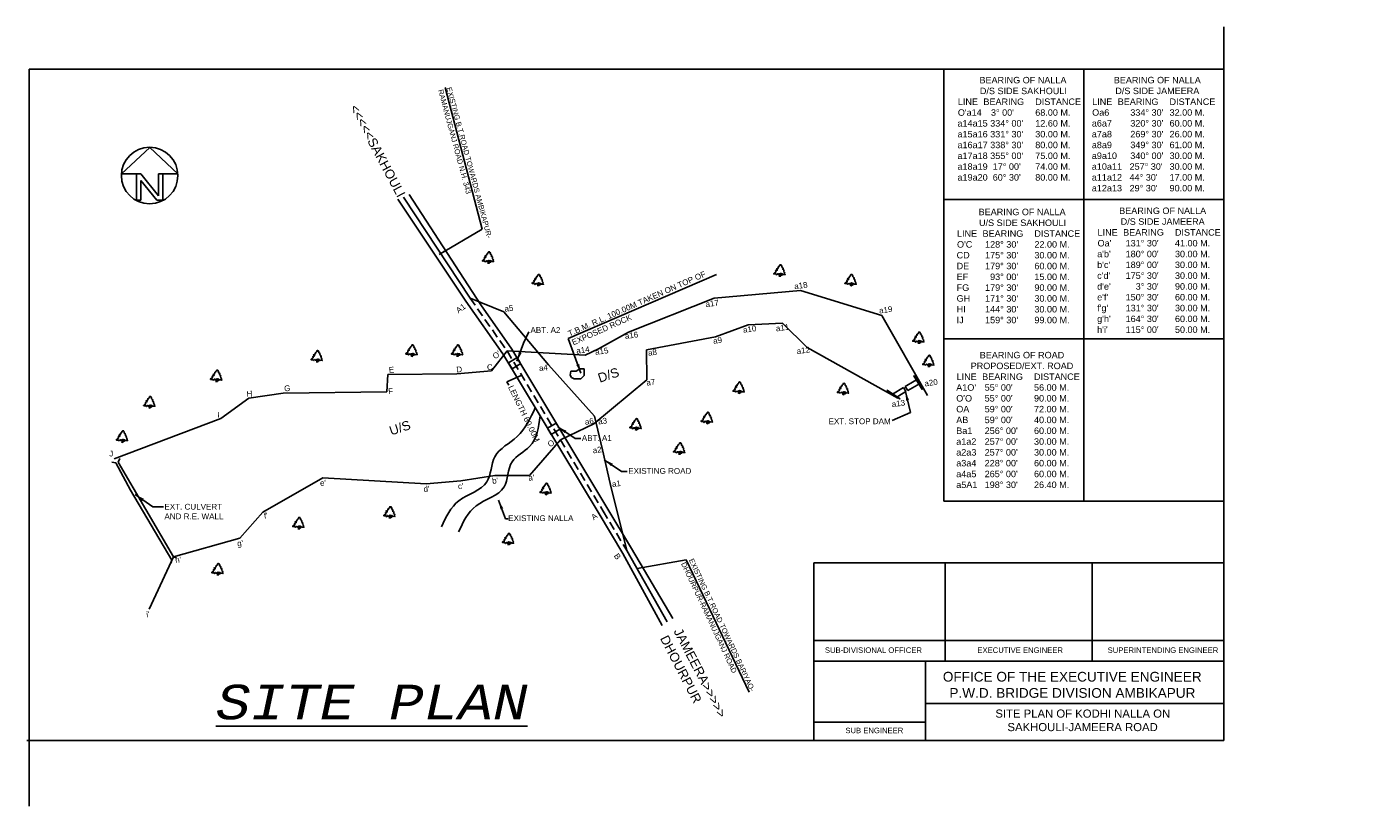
# Model space of a CAD drawing. Header units: metres. Extents: x -5857 to 752810, y -11552 to 2552808.
# Tile 1 of 8: x -5857 to -4689, y -6524 to -5848. Entities that reach past the tile are written whole.
import ezdxf

# ---------------------------------------------------------------- set-up
doc = ezdxf.new("R2010")
doc.units = ezdxf.units.M
doc.header["$MEASUREMENT"] = 0
doc.linetypes.add('DASHED', pattern=[0.75, 0.5, -0.25])
doc.linetypes.add('DOT', pattern=[0.25, 0, -0.25])
doc.styles.add('style1', font='arial.ttf')
doc.dimstyles.get("Standard").update_dxf_attribs({"dimtxt": 0.18, "dimasz": 0.18, "dimexe": 0.18, "dimexo": 0.0625, "dimgap": 0.09, "dimtad": 0, "dimtih": 1, "dimtoh": 1, "dimdec": 4, "dimzin": 0, "dimdsep": 46, "dimtxsty": 'Standard', "dimcen": 0.09, "dimadec": 0, "dimazin": 0, "dimtfac": 1, "dimtdec": 4, "dimtofl": 0, "dimtmove": 0, "dimatfit": 3, "dimfxl": 1, "dimtolj": 1, "dimtzin": 0, "dimarcsym": 0})

# ---------------------------------------------------------------- blocks, each defined once
blk = doc.blocks.new('Tree - type 3 evergreen elevation')
for points in [[(22.0124, 137.721), (18.5475, 141.5624), (15.5282, 138.2446), (13.8028, 139.3505), (13.3714, 142.1153), (11.2148, 143.2214), (8.1954, 140.4564), (4.7447, 141.0094), (2.1567, 136.0326), (2.1567, 131.6088), (5.6074, 129.9499), (3.0193, 128.2909), (0.4313, 130.5029), (-6.9015, 123.3141), (-6.9015, 121.6552), (-9.9208, 119.9963), (-9.0581, 118.3373), (-6.9015, 115.0195), (-10.7835, 112.2546), (-14.6656, 115.0195), (-16.8222, 114.4665), (-17.6849, 112.2546), (-14.6656, 111.7016), (-14.2342, 107.2778), (-17.6065, 107.8307), (-21.5669, 103.9599), (-17.2536, 103.4069), (-18.9789, 97.8771), (-22.8609, 97.3241), (-27.1743, 94.5593), (-32.3504, 91.7944), (-32.7817, 94.0063), (-36.6638, 85.7116), (-29.7624, 87.3705), (-25.449, 84.6056), (-26.743, 77.9699), (-34.507, 75.205), (-37.9578, 77.4169), (-39.2518, 74.099), (-42.2711, 73.5461), (-44.8592, 70.2282), (-47.8786, 66.3574), (-43.9965, 63.0395), (-41.4085, 64.6985), (-44.3346, 59.8898), (-42.2089, 60.1377), (-42.5159, 55.7849), (-49.6039, 46.4502), (-58.2307, 45.8972), (-62.1127, 43.6853), (-68.5828, 36.4966), (-65.9947, 32.0727), (-50.0352, 32.6257), (-47.0159, 30.4138), (-39.6831, 33.7317), (-34.507, 22.6721), (-32.3504, 22.6721), (-22.4296, 34.8376), (-19.4102, 36.4966), (-17.2536, 33.7317), (-17.2536, 29.8608), (-13.8028, 28.7549), (-9.0581, 28.7549), (-7.3328, 32.6257), (-1.7254, 35.3906), (3.8821, 35.9436), (6.4701, 38.1555), (6.9014, 38.7085), (8.1954, 41.4734), (9.9208, 40.3674), (11.2148, 35.9436), (14.2341, 37.6025), (15.0968, 36.4966), (15.9595, 33.7317), (18.9789, 38.7085), (21.9982, 38.7085), (23.2922, 36.4966), (21.9982, 34.2847), (25.4489, 35.3906), (26.743, 33.7317), (29.7623, 35.9436), (32.7817, 34.8376), (38.8204, 28.7549), (41.4084, 27.6489), (43.5651, 25.437), (61.6813, 27.0959), (65.132, 23.7781), (67.7201, 24.884), (60.8186, 33.7317), (60.3873, 37.0495), (62.544, 40.3674), (58.662, 50.874), (56.5053, 50.874), (52.1919, 66.3574), (47.8785, 66.9103), (50.4665, 69.1222), (53.9172, 77.9699), (47.0158, 85.1586), (38.3891, 87.9235), (42.2711, 94.0063)], [(-12.9401, 28.7549), (-2.588, 22.1191), (0.8626, 17.6953), (1.7253, 11.6125), (0, 0)], [(-9.9208, 28.2019), (0, 23.2251), (3.4507, 19.9072), (4.7447, 15.4834), (8.6267, 27.0959), (6.4701, 37.6025)], [(34.5071, 33.1787), (27.1743, 18.2483), (9.0581, 10.5066), (7.7641, 3.8708), (8.1954, 0)], [(8.1954, 40.3674), (11.2148, 27.6489), (8.1954, 13.8245), (24.5862, 19.9072), (32.7817, 34.2847)], [(42.2711, 94.0063), (38.8204, 104.5129), (36.6637, 104.5129), (32.3503, 113.9135), (29.7623, 113.3605), (26.743, 113.3605), (24.5862, 117.7844), (25.8802, 123.8671), (29.331, 123.8671), (22.8609, 131.6088), (21.9982, 137.6916)]]:
    blk.add_lwpolyline(points)
blk = doc.blocks.new('North Arrow')
for p, q in [((0, 0), (-12.86, -11.999)), ((0, 0), (12.782, -11.999)), ((-12.86, -11.999), (-6, -11.999)), ((-6, -11.999), (-6, -23.999)), ((-6, -11.999), (-4, -11.999)), ((-4, -11.999), (4, -21.999)), ((4, -11.999), (4, -21.999)), ((6, -11.999), (4, -11.999)), ((12.782, -11.999), (6, -11.999)), ((6, -11.999), (6, -23.999)), ((3.195, -23.996), (-4, -15.002)), ((-4, -15.002), (-4, -23.999)), ((-6, -23.999), (-4, -23.999)), ((6, -23.999), (3.195, -23.999))]:
    blk.add_line(p, q)
blk.add_circle((-0.013, -12.745), 12.885)

msp = doc.modelspace()

# ---------------------------------------------------------------- linework, layer by layer
for p, q in [((-4818.27007, -6320.89043), (-4818.27007, -5848.39043)), ((-5061.27007, -5884.89043), (-5855.27007, -5884.89043)), ((-5855.27007, -5884.89043), (-5855.27007, -6524.39043)), ((-5061.27007, -5884.89043), (-4818.27007, -5884.89043)), ((-5061.27007, -6259.89043), (-5061.27007, -5884.89043)), ((-4939.77007, -5884.89043), (-4939.77007, -6259.39043)), ((-4818.27007, -5884.89043), (-4818.27007, -6221.39043)), ((-5463.31209, -6089.47891), (-5525.3396, -5993.82484)), ((-5476.24391, -6086.18507), (-5535.37744, -5997.78353)), ((-5472.62597, -6083.68096), (-5530.36094, -5995.98729)), ((-5061.27007, -5997.98475), (-4818.77007, -5997.98475)), ((-5476.24391, -6086.18507), (-5444.12363, -6132.05758)), ((-5443.19547, -6095.46997), (-5472.62597, -6083.68096)), ((-5334.9597, -6113.18214), (-5260.62909, -6083.6024)), ((-5260.62909, -6083.6024), (-5185.91449, -6077.06572)), ((-5185.91449, -6077.06572), (-5115.14794, -6098.70123)), ((-5463.31209, -6089.47891), (-5436.45561, -6127.83393)), ((-5404.62822, -6141.43264), (-5443.19547, -6095.46997)), ((-5115.14794, -6098.70123), (-5075.51124, -6168.19175)), ((-5259.53209, -6117.17165), (-5231.34131, -6106.91105)), ((-5231.34131, -6106.91105), (-5201.37462, -6105.49786)), ((-5201.37462, -6105.49786), (-5179.90383, -6126.45031)), ((-5361.27408, -6127.58885), (-5334.9597, -6113.18214)), ((-5319.47147, -6128.49732), (-5259.53209, -6117.17165)), ((-5061.27007, -6118.87001), (-4818.27007, -6118.87001)), ((-5440.50569, -6129.55348), (-5454.14083, -6146.81856)), ((-5444.12363, -6132.05758), (-5360.68746, -6270.91868)), ((-5440.50569, -6129.55348), (-5372.59889, -6133.11232)), ((-5436.45561, -6127.83393), (-5353.01945, -6266.69503)), ((-5372.59889, -6133.11232), (-5361.27408, -6127.58885)), ((-5319.15383, -6154.49538), (-5319.47147, -6128.49732)), ((-5179.90383, -6126.45031), (-5101.4176, -6170.49473)), ((-5431.74248, -6135.16284), (-5439.29344, -6139.69992)), ((-5439.29344, -6139.69992), (-5436.07536, -6145.05569)), ((-5428.65001, -6140.42817), (-5436.07536, -6145.05569)), ((-5428.70477, -6140.33704), (-5431.74248, -6135.16284)), ((-5364.48038, -6186.02133), (-5404.62822, -6141.43264)), ((-5377.43121, -6144.97942), (-5380.55621, -6146.91692)), ((-5373.49371, -6144.97942), (-5377.43121, -6144.97942)), ((-5373.49371, -6147.10442), (-5373.49371, -6144.97942)), ((-5544.03548, -6150.00973), (-5544.89894, -6164.98486)), ((-5484.03995, -6149.27671), (-5544.03548, -6150.00973)), ((-5454.14083, -6146.81856), (-5484.03995, -6149.27671)), ((-5385.05621, -6146.91692), (-5385.86871, -6150.66692)), ((-5385.86871, -6150.66692), (-5384.61871, -6152.66692)), ((-5380.55621, -6146.91692), (-5385.05621, -6146.91692)), ((-5384.61871, -6152.66692), (-5382.24371, -6153.79192)), ((-5382.24371, -6153.79192), (-5379.30621, -6153.79192)), ((-5379.30621, -6153.79192), (-5376.55621, -6153.79192)), ((-5376.55621, -6153.79192), (-5373.49371, -6150.85442)), ((-5373.49371, -6150.85442), (-5373.49371, -6147.10442)), ((-5365.3178, -6192.82145), (-5319.15383, -6154.49538)), ((-5087.00438, -6155.85602), (-5094.89541, -6160.38256)), ((-5087.50949, -6151.1274), (-5087.13666, -6150.94468)), ((-5087.50949, -6151.1274), (-5080.22792, -6162.83047)), ((-5087.13666, -6150.94468), (-5079.8551, -6162.64775)), ((-5084.85683, -6154.60888), (-5087.00438, -6155.85602)), ((-5634.89222, -6166.08439), (-5664.54704, -6170.62222)), ((-5544.89894, -6164.98486), (-5634.89222, -6166.08439)), ((-5110.92006, -6163.76565), (-5110.44633, -6163.55901)), ((-5105.88619, -6167.08537), (-5110.92006, -6163.76565)), ((-5105.41246, -6166.87873), (-5110.44633, -6163.55901)), ((-5096.49605, -6161.23426), (-5105.88619, -6167.08537)), ((-5105.88619, -6167.08537), (-5099.65012, -6171.19791)), ((-5105.41246, -6166.87873), (-5099.17639, -6170.99127)), ((-5102.07712, -6169.59736), (-5100.38375, -6168.45634)), ((-5094.34089, -6164.71783), (-5100.38375, -6168.45634)), ((-5096.49605, -6161.23426), (-5094.3116, -6164.76518)), ((-5094.89541, -6160.38256), (-5092.55973, -6163.82157)), ((-5084.66871, -6159.29502), (-5092.55973, -6163.82157)), ((-5082.6928, -6158.08694), (-5084.66871, -6159.29502)), ((-5080.22792, -6162.83047), (-5079.87719, -6162.61225)), ((-5664.54704, -6170.62222), (-5688.90954, -6188.12845)), ((-5099.65012, -6171.19791), (-5099.17639, -6170.99127)), ((-5688.90954, -6188.12845), (-5781.5185, -6223.12246)), ((-5397.77524, -6192.09028), (-5405.3262, -6196.62735)), ((-5394.73753, -6197.26448), (-5397.77524, -6192.09028)), ((-5394.15227, -6206.69854), (-5365.3178, -6192.82145)), ((-5357.73185, -6215.25243), (-5364.48038, -6186.02133)), ((-5405.3262, -6196.62735), (-5402.10812, -6201.98313)), ((-5394.68277, -6197.35561), (-5402.10812, -6201.98313)), ((-5394.15227, -6206.69854), (-5421.05069, -6237.64163)), ((-5350.98332, -6244.48353), (-5357.73185, -6215.25243)), ((-5780.10086, -6226.54075), (-5783.44346, -6226.04749)), ((-5780.10086, -6226.54075), (-5767.31773, -6250.30391)), ((-5778.11952, -6225.90925), (-5776.75287, -6222.81917)), ((-5778.11952, -6225.90925), (-5730.11067, -6308.11353)), ((-5600.43122, -6239.61206), (-5652.54911, -6269.33958)), ((-5510.58046, -6244.79282), (-5600.43122, -6239.61206)), ((-5451.05069, -6237.64163), (-5480.68134, -6242.33466)), ((-5421.05069, -6237.64163), (-5451.05069, -6237.64163)), ((-5767.31773, -6250.30391), (-5731.46191, -6311.01128)), ((-5480.68134, -6242.33466), (-5510.58046, -6244.79282)), ((-5336.468, -6302.70127), (-5350.98332, -6244.48353)), ((-4818.27007, -6259.89043), (-5061.27007, -6259.89043)), ((-5652.54911, -6269.33958), (-5672.34916, -6291.8775)), ((-5360.68746, -6270.91868), (-5340.08594, -6305.20538)), ((-5353.01945, -6266.69503), (-5332.41792, -6300.98172)), ((-5672.34916, -6291.8775), (-5730.11067, -6308.11353)), ((-5730.11067, -6308.11353), (-5751.24158, -6353.42892)), ((-5730.11067, -6308.11353), (-5727.55009, -6308.96493)), ((-5340.08594, -6305.20538), (-5305.93786, -6367.65352)), ((-5336.468, -6302.70127), (-5301.50616, -6364.66393)), ((-5332.41792, -6300.98172), (-5296.54162, -6361.75534)), ((-5731.46191, -6311.01128), (-5732.10834, -6313.63112)), ((-5174.35842, -6467.37886), (-5174.35842, -6313.39043)), ((-5174.35842, -6313.39043), (-4818.27007, -6313.39043)), ((-5060.27007, -6398.78491), (-5060.27007, -6313.39043)), ((-4932.77007, -6313.39043), (-4932.77007, -6398.78491)), ((-4818.27007, -6467.37886), (-4818.27007, -6313.39043)), ((-5174.35842, -6380.6669), (-4818.27007, -6380.6669)), ((-5174.35842, -6398.78491), (-4818.27007, -6398.78491)), ((-5077.15716, -6467.37886), (-5077.15716, -6398.78491)), ((-5077.15716, -6435.406), (-4818.27007, -6435.406)), ((-5174.35842, -6451.60177), (-5077.15716, -6451.60177)), ((-5857.27007, -6467.37886), (-4818.27007, -6467.37886)), ((-5174.35842, -6467.37886), (-4818.27007, -6467.37886))]:
    msp.add_line(p, q)
at = {"linetype": 'DASHED', "ltscale": 15}
msp.add_lwpolyline([(-5472.62597, -6083.68096), (-5440.50569, -6129.55348), (-5357.06953, -6268.41458), (-5336.468, -6302.70127)], dxfattribs=at)
for points in [[(-5415.9973, -6178.86766), (-5431.75143, -6203.81669), (-5451.03357, -6221.25854), (-5458.05928, -6243.09086), (-5482.25889, -6259.46511), (-5497.48127, -6282.07718)], [(-5411.81415, -6185.82959), (-5420.94082, -6212.42766), (-5436.10222, -6225.66562), (-5443.12792, -6247.49795), (-5467.32753, -6263.8722), (-5482.54991, -6286.48426)]]:
    msp.add_spline(points, degree=3)

# ---------------------------------------------------------------- block references
for name, p, xscale, yscale, zscale in [('North Arrow', (-5750.72278, -5953.10546), 1.902620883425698, 1.902620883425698, 1.902620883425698), ('Tree - type 3 evergreen elevation', (-5456.97466, -6053.86141), 0.0732421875, 0.0732421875, 0.0732421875), ('Tree - type 3 evergreen elevation', (-5413.81477, -6073.45274), 0.0732421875, 0.0732421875, 0.0732421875), ('Tree - type 3 evergreen elevation', (-5204.03571, -6065.11498), 0.0732421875, 0.0732421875, 0.0732421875), ('Tree - type 3 evergreen elevation', (-5142.31477, -6073.45274), 0.0732421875, 0.0732421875, 0.0732421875), ('Tree - type 3 evergreen elevation', (-5083.45751, -6123.47218), 0.0732421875, 0.0732421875, 0.0732421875), ('Tree - type 3 evergreen elevation', (-5605.74177, -6139.5564), 0.0732421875, 0.0732421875, 0.0732421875), ('Tree - type 3 evergreen elevation', (-5523.41068, -6134.62226), 0.0732421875, 0.0732421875, 0.0732421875), ('Tree - type 3 evergreen elevation', (-5483.89177, -6134.62226), 0.0732421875, 0.0732421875, 0.0732421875), ('Tree - type 3 evergreen elevation', (-5074.80329, -6143.62693), 0.0732421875, 0.0732421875, 0.0732421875), ('Tree - type 3 evergreen elevation', (-5693.01271, -6156.5517), 0.0732421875, 0.0732421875, 0.0732421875), ('Tree - type 3 evergreen elevation', (-5239.48774, -6166.83035), 0.0732421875, 0.0732421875, 0.0732421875), ('Tree - type 3 evergreen elevation', (-5148.92358, -6167.92682), 0.0732421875, 0.0732421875, 0.0732421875), ('Tree - type 3 evergreen elevation', (-5751.09053, -6179.40461), 0.0732421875, 0.0732421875, 0.0732421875), ('Tree - type 3 evergreen elevation', (-5328.95422, -6198.62801), 0.0732421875, 0.0732421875, 0.0732421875), ('Tree - type 3 evergreen elevation', (-5267.06433, -6193.11329), 0.0732421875, 0.0732421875, 0.0732421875), ('Tree - type 3 evergreen elevation', (-5774.79491, -6209.18234), 0.0732421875, 0.0732421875, 0.0732421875), ('Tree - type 3 evergreen elevation', (-5291.10312, -6219.57358), 0.0732421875, 0.0732421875, 0.0732421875), ('Tree - type 3 evergreen elevation', (-5407.04948, -6254.68591), 0.0732421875, 0.0732421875, 0.0732421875), ('Tree - type 3 evergreen elevation', (-5621.65911, -6284.29063), 0.0732421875, 0.0732421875, 0.0732421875), ('Tree - type 3 evergreen elevation', (-5542.62129, -6274.97064), 0.0732421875, 0.0732421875, 0.0732421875), ('Tree - type 3 evergreen elevation', (-5439.61154, -6298.13933), 0.0732421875, 0.0732421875, 0.0732421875), ('Tree - type 3 evergreen elevation', (-5691.91492, -6324.31185), 0.0732421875, 0.0732421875, 0.0732421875)]:
    msp.add_blockref(name, p, dxfattribs=dict(xscale=xscale, yscale=yscale, zscale=zscale))

# ---------------------------------------------------------------- texts
at = {"attachment_point": 1}
for s, insert, char_height, rotation in [('{\\fArial|b0|i0|c0|p34;EXISTING B.T.ROAD TOWARDS AMBIKAPUR- \\PRAMANUJGANJ ROAD N.H. 343}', (-5488.82513, -5900.16491), 4.5, 285.14381625), ('{\\fArial|b0|i0|c0|p34;LENGTH 60.00M}', (-5435.22762, -6158.7426), 5, 295.93266656), ('{\\fArial|b0|i0|c0|p34;EXISTING B.T.ROAD TOWARDS BARIYAO- \\PDHOURPUR-RAMANUJGANJ ROAD}', (-5278.74465, -6309.01458), 4.5, 295.11427554)]:
    msp.add_mtext(s, dxfattribs=dict(at, insert=insert, char_height=char_height, rotation=rotation))
for s, insert, char_height, width in [("\\pi19.075;{\\fArial|b0|i0|c0|p34;BEARING OF NALLA  \\P\\pi19.449;D/S SIDE SAKHOULI\\P\\pi0.3159;LINE^IBEARING ^IDISTANCE^I\\PO'a14^I   3° 00'^I68.00 M. ^I\\P\\pi0;a14a15 334° 00'^I12.60 M. \\Pa15a16 331° 30'^I30.00 M.\\Pa16a17 338° 30'^I80.00 M. \\Pa17a18 355° 00'^I75.00 M.\\Pa18a19  17° 00'^I74.00 M.\\Pa19a20  60° 30'^I80.00 M.}", (-5049.53375, -5891.71919), 5.625, 113.1317957), ("\\pi19.075;{\\fArial|b0|i0|c0|p34;BEARING OF NALLA  \\P\\pi20.402;D/S SIDE JAMEERA\\P\\pi0.3159;LINE^IBEARING ^IDISTANCE^I\\POa6^I     334° 30'^I32.00 M. ^I\\P\\pi0;a6a7^I     320° 30'^I60.00 M. \\Pa7a8^I     269° 30'^I26.00 M.\\Pa8a9^I     349° 30'^I61.00 M. \\Pa9a10^I     340° 00'^I30.00 M. \\Pa10a11   257° 30'^I30.00 M.\\Pa11a12   44° 30'^I17.00 M.\\Pa12a13   29° 30'^I90.00 M.}", (-4932.93674, -5891.68942), 5.625, 113.1317957), ("\\pi19.075;{\\fArial|b0|i0|c0|p34;BEARING OF NALLA  \\P\\pi20.402;D/S SIDE JAMEERA\\P\\pi0.3159;LINE^IBEARING ^IDISTANCE^I\\POa'^I 131° 30'^I41.00 M. ^I\\P\\pi0;a'b'^I 180° 00'^I30.00 M. \\Pb'c'^I 189° 00'^I30.00 M.\\Pc'd'^I 175° 30'^I30.00 M. \\Pd'e'^I     3° 30'^I90.00 M.\\Pe'f'^I 150° 30'^I60.00 M.\\Pf'g'^I 131° 30'^I30.00 M.\\Pg'h'^I 164° 30'^I60.00 M.\\Ph'i'^I 115° 00'^I50.00 M.}", (-4928.27007, -6005.08245), 5.625, 113.1317957), ("\\pi19.075;{\\fArial|b0|i0|c0|p34;BEARING OF NALLA  \\P\\pi19.455;U/S SIDE SAKHOULI\\P\\pi0.3159;LINE^IBEARING ^IDISTANCE^I\\PO'C^I 128° 30'^I22.00 M. ^I\\P\\pi0;CD^I 175° 30'^I30.00 M. \\PDE^I 179° 30'^I60.00 M.\\PEF^I   93° 00'^I15.00 M. \\PFG^I 179° 30'^I90.00 M.\\PGH^I 171° 30'^I30.00 M.\\PHI^I 144° 30'^I30.00 M.\\PIJ^I 159° 30'^I99.00 M.}", (-5050.27007, -6006.11536), 5.625, 113.1317957), ('{\\fArial|b0|i0|c0|p34;ABT. A2}', (-5420.19319, -6108.87158), 5, 66.2186903), ("\\pi20.387;{\\fArial|b0|i0|c0|p34;BEARING OF ROAD  \\P\\pi12.54;PROPOSED/EXT. ROAD\\P\\pi0.3159;LINE^IBEARING ^IDISTANCE^I\\P\\pi0;A1O'^I 55° 00'^I56.00 M. \\PO'O^I 55° 00'^I90.00 M.\\POA^I 59° 00'^I72.00 M. \\PAB^I 59° 00'^I40.00 M.\\PBa1^I 256° 00'^I60.00 M.\\Pa1a2^I 257° 00'^I30.00 M.\\Pa2a3^I 257° 00'^I30.00 M.\\Pa3a4^I 228° 00'^I60.00 M.\\Pa4a5^I 265° 00'^I60.00 M.\\Pa5A1^I 198° 30'^I26.40 M.}", (-5050.61425, -6130.28834), 5.625, 113.1317957), ('{\\fArial|b0|i0|c0|p34;EXT. STOP DAM}', (-5161.43287, -6188.04502), 5, 66.2186903), ('{\\fArial|b0|i0|c0|p34;ABT. A1 }', (-5375.5965, -6202.56064), 5, 66.2186903), ('{\\fArial|b0|i0|c0|p34;EXISTING ROAD}', (-5335.27574, -6231.13323), 5, 66.2186903), ('{\\fArial|b0|i0|c0|p34;EXT. CULVERT AND R.E. WALL}', (-5737.9073, -6262.17167), 5, 66.2186903), ('{\\fArial|b0|i0|c0|p34;EXISTING NALLA}', (-5439.5439, -6272.13942), 5, 66.2186903)]:
    msp.add_mtext(s, dxfattribs=dict(at, insert=insert, char_height=char_height, width=width))
for s, insert, char_height, width, rotation in [('{\\fArial|b0|i0|c0|p34;<<<<<SAKHOULI}', (-5570.34458, -5914.69994), 8, 4.9474026, 298.07348868), ('{\\fArial|b0|i0|c0|p34;T.B.M. R.L. 100.00M TAKEN ON TOP OF EXPOSED ROCK}', (-5388.30161, -6112.49876), 5, 130.5056279, 23.84794132), ('{\\fArial|b0|i0|c0|p34;a18}', (-5191.62165, -6071.08135), 5, 4.9474026, 7.96864546), ('{\\fArial|b0|i0|c0|p34;a17}', (-5268.59749, -6086.61393), 5, 4.9474026, 7.96864546), ('{\\fArial|b0|i0|c0|p34;A1}', (-5485.59126, -6093.08196), 5, 4.9474026, 36.60430643), ('{\\fArial|b0|i0|c0|p34;a5}', (-5443.11946, -6090.61118), 5, 4.9474026, 7.96864546), ('{\\fArial|b0|i0|c0|p34;a19}', (-5117.98953, -6092.13581), 5, 4.9474026, 7.96864546), ('{\\fArial|b0|i0|c0|p34;a10}', (-5236.08133, -6108.91183), 5, 4.9474026, 7.96864546), ('{\\fArial|b0|i0|c0|p34;a11}', (-5207.55602, -6107.64206), 5, 4.9474026, 7.96864546), ('{\\fArial|b0|i0|c0|p34;a16}', (-5338.60303, -6114.24034), 5, 4.9474026, 7.96864546), ('{\\fArial|b0|i0|c0|p34;a9}', (-5262.00609, -6118.44105), 5, 4.9474026, 7.96864546), ("{\\fArial|b0|i0|c0|p34;O'}", (-5453.82798, -6132.88623), 5, 4.9474026, 36.60430643), ('{\\fArial|b0|i0|c0|p34;a14}', (-5380.80648, -6126.99856), 5, 4.9474026, 7.96864546), ('{\\fArial|b0|i0|c0|p34;a15}', (-5364.43391, -6128.06824), 5, 4.9474026, 7.96864546), ('{\\fArial|b0|i0|c0|p34;a8}', (-5318.50729, -6128.91144), 5, 4.9474026, 7.96864546), ('{\\fArial|b0|i0|c0|p34;a12}', (-5189.47448, -6127.32541), 5, 4.9474026, 7.96864546), ('{\\fArial|b0|i0|c0|p34;E}', (-5543.29351, -6143.47076), 5, 4.9474026, 3.28170227), ('{\\fArial|b0|i0|c0|p34;D}', (-5484.71839, -6143.14837), 5, 4.9474026, 3.28170227), ('{\\fArial|b0|i0|c0|p34;C}', (-5458.15046, -6141.31896), 5, 4.9474026, 5.34720931), ('{\\fArial|b0|i0|c0|p34;a4}', (-5413.19945, -6142.21231), 5, 4.9474026, 7.96864546), ('{\\fArial|b0|i0|c0|p34;D/S}', (-5362.57269, -6149.54954), 8, 4.9474026, 18.43816049), ('{\\fArial|b0|i0|c0|p34;a7}', (-5319.97202, -6154.73327), 5, 4.9474026, 7.96864546), ('{\\fArial|b0|i0|c0|p34;a20}', (-5078.61266, -6155.37846), 5, 4.9474026, 7.96864546), ('{\\fArial|b0|i0|c0|p34;H}', (-5666.78236, -6164.3147), 5, 4.9474026, 3.28170227), ('{\\fArial|b0|i0|c0|p34;G}', (-5634.1484, -6159.54018), 5, 4.9474026, 3.28170227), ('{\\fArial|b0|i0|c0|p34;F}', (-5543.83566, -6162.03998), 5, 4.9474026, 3.28170227), ('{\\fArial|b0|i0|c0|p34;a13}', (-5106.9468, -6173.37723), 5, 4.9474026, 7.96864546), ('{\\fArial|b0|i0|c0|p34;I}', (-5692.14855, -6182.4412), 5, 4.9474026, 3.28170227), ('{\\fArial|b0|i0|c0|p34;U/S}', (-5543.63122, -6195.3551), 8, 4.9474026, 18.43816049), ('{\\fArial|b0|i0|c0|p34;a6}', (-5373.32896, -6188.70124), 5, 4.9474026, 7.96864546), ('{\\fArial|b0|i0|c0|p34;a3}', (-5361.81142, -6188.41541), 5, 4.9474026, 7.96864546), ('{\\fArial|b0|i0|c0|p34;J}', (-5785.98737, -6216.15535), 5, 4.9474026, 3.28170227), ('{\\fArial|b0|i0|c0|p34;O}', (-5406.07879, -6209.23587), 5, 4.9474026, 36.60430643), ('{\\fArial|b0|i0|c0|p34;a2}', (-5366.51729, -6213.46075), 5, 4.9474026, 7.96864546), ("{\\fArial|b0|i0|c0|p34;b'}", (-5453.75041, -6239.85605), 5, 4.9474026, 5.9967596), ("{\\fArial|b0|i0|c0|p34;a'}", (-5422.32221, -6237.24844), 5, 4.9474026, 6.64376073), ("{\\fArial|b0|i0|c0|p34;e'}", (-5603.13095, -6241.82647), 5, 4.9474026, 5.9967596), ("{\\fArial|b0|i0|c0|p34;d'}", (-5513.28019, -6247.00724), 5, 4.9474026, 5.9967596), ("{\\fArial|b0|i0|c0|p34;c'}", (-5483.38106, -6244.54908), 5, 4.9474026, 5.9967596), ('{\\fArial|b0|i0|c0|p34;a1}', (-5349.8605, -6242.74485), 5, 4.9474026, 7.96864546), ("{\\fArial|b0|i0|c0|p34;f'}", (-5651.76583, -6270.21593), 5, 4.9474026, 5.9967596), ('{\\fArial|b0|i0|c0|p34;A}', (-5368.20976, -6272.53646), 5, 4.9474026, 36.60430643), ("{\\fArial|b0|i0|c0|p34;g'}", (-5675.04889, -6294.09192), 5, 4.9474026, 5.9967596), ("{\\fArial|b0|i0|c0|p34;h'}", (-5728.86311, -6308.45825), 5, 4.9474026, 5.9967596), ('{\\fArial|b0|i0|c0|p34;B}', (-5344.09026, -6304.43108), 5, 4.9474026, 306.60430643), ("{\\fArial|b0|i0|c0|p34;i'}", (-5753.94131, -6355.64333), 5, 4.9474026, 5.9967596), ('{\\fArial|b0|i0|c0|p34;JAMEERA>>>>>  DHOURPUR}', (-5289.01983, -6369.06913), 8, 4.9474026, 297.41340618)]:
    msp.add_mtext(s, dxfattribs=dict(at, insert=insert, char_height=char_height, width=width, rotation=rotation))
at = {"linetype": 'DOT', "attachment_point": 1, "style": 'style1'}
for s, insert, char_height, width in [('SUB-DIVISIONAL OFFICER', (-5164.6294, -6386.73195), 4.7607422, 84.217919), ('EXECUTIVE ENGINEER', (-5032.25788, -6386.73195), 4.7607422, 74.2450409), ('SUPERINTENDING ENGINEER', (-4919.21658, -6386.73195), 4.7607422, 96.041836), ('\\pi26.848;{\\C0;SITE PLAN OF KODHI NALLA ON \\P\\pi37.354;SAKHOULI-JAMEERA ROAD}', (-5043.48639, -6440.62981), 7.03125, 204.1923921)]:
    msp.add_mtext(s, dxfattribs=dict(at, insert=insert, char_height=char_height, width=width))
at = {"attachment_point": 1, "style": 'style1'}
for s, insert, char_height, width in [('\\pi2.1253;OFFICE OF THE EXECUTIVE ENGINEER \\P\\pi7.8578;P.W.D. BRIDGE DIVISION AMBIKAPUR', (-5064.36272, -6407.94493), 8.4375, 228.1667349), ('SUB ENGINEER', (-5146.83643, -6456.39645), 4.7607422, 50.2237517)]:
    msp.add_mtext(s, dxfattribs=dict(at, insert=insert, char_height=char_height, width=width))
at = {"insert": (-5693.19967, -6419.12154), "char_height": 30, "attachment_point": 1}
msp.add_mtext('{\\fCourier New|b0|i1|c0|p49;\\LSITE PLAN}', dxfattribs=at)

# ---------------------------------------------------------------- leaders
at = {"ltscale": 6}
for points, override in [([(-5499.51469, -6045.74769), (-5462.13424, -6023.96306), (-5494.09922, -5901.05154)], {"dimasz": 5}), ([(-5428.37085, -6150.89), (-5440.73792, -6156.21848), (-5438.95379, -6159.21111)], {"dimasz": 5, "dimgap": 0.09, "dimtad": 0}), ([(-5327.67768, -6318.2803), (-5285.05251, -6310.86658), (-5230.334, -6425.4741)], {"dimasz": 5})]:
    msp.add_leader(points, dimstyle='Standard', override=override, dxfattribs=at)
for points in [[(-5376.38966, -6148.75618), (-5387.36668, -6118.69216), (-5258.59387, -6063.10795)], [(-5431.89547, -6138.45247), (-5426.12873, -6122.71328), (-5421.67001, -6112.95787)], [(-5094.72948, -6164.59713), (-5090.4145, -6182.86366), (-5106.26277, -6189.76384)], [(-5396.43022, -6195.30739), (-5381.43689, -6205.44883), (-5376.55638, -6205.44883)], [(-5356.10946, -6223.87999), (-5341.11613, -6234.02143), (-5336.23562, -6234.02143)], [(-5763.17781, -6254.14769), (-5748.03447, -6264.6825), (-5738.71307, -6264.6825)], [(-5447.87552, -6259.00964), (-5441.80575, -6275.0457), (-5439.5439, -6275.0457)]]:
    msp.add_leader(points, dimstyle='Standard', override={"dimasz": 8})

doc.saveas('drawing.dxf')
